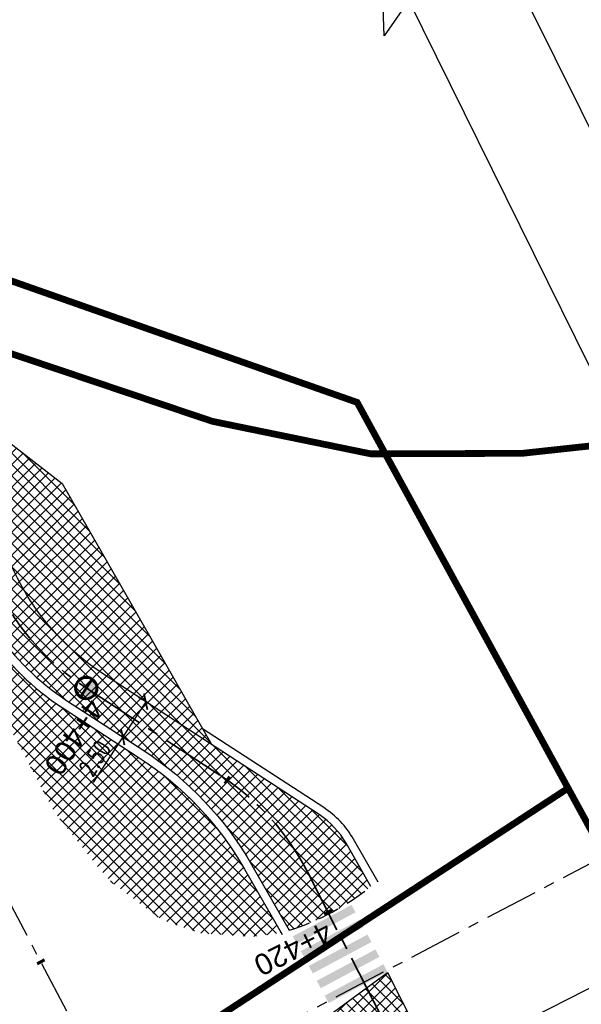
# Model space of a CAD drawing. Header units: metres. Extents: x 7529682 to 7533751, y 5721195 to 5727842.
# Tile 4 of 210: x 7531760 to 7531793, y 5723894 to 5723952. Entities that reach past the tile are written whole.
import ezdxf

# ---------------------------------------------------------------- set-up
doc = ezdxf.new("R2010")
doc.units = ezdxf.units.M
doc.header["$PDMODE"] = 1
doc.header["$PDSIZE"] = 0.3
for name, pattern in [('817-dzialki-09-05-04$0$HIDDEN', [0.375, 0.25, -0.125]), ('ACAD_ISO05W100', [33, 24, -3, 0, -3, 0, -3]), ('CENTER', [50.800000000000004, 31.75, -6.35, 6.35, -6.35]), ('CENTER2', [28.575000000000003, 19.05, -3.175, 3.175, -3.175]), ('DASHED', [19.049999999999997, 12.7, -6.35]), ('HIDDEN', [9.524999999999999, 6.35, -3.175])]:
    doc.linetypes.add(name, pattern=pattern)
for name, color, linetype in [('C-DROGI-SYTUACJA', 7, 'Continuous'), ('C-DROGI-SYTUACJA-ETYKIETY', 7, 'Continuous'), ('D-hatch-chodniki', 221, 'Continuous'), ('D-hatch-zieleńce', 102, 'Continuous'), ('D-pobocza', 60, 'Continuous'), ('D-rowy', 160, 'Continuous'), ('D-wymiary', 1, 'Continuous'), ('zzz.gaHSDomyslna', 7, 'Continuous')]:
    doc.layers.add(name, color=color, linetype=linetype)
doc.layers.add('D-hatch-ciag-pieszo-rowerowy', color=7, linetype='Continuous', lineweight=13, true_color=0xff9f80)
doc.layers.add('D-LR-etap-III', color=7, linetype='817-dzialki-09-05-04$0$HIDDEN', lineweight=50, true_color=0x00008f)
for name, color, linetype, lineweight in [('D-krawędzie', 3, 'Continuous', 30), ('D-krawężniki-obniżone', 40, 'DASHED', 30), ('D-obrzeża', 2, 'Continuous', 30), ('D-opisy', 2, 'Continuous', 30), ('D-oś', 10, 'CENTER', 30), ('D-pas-drogowy', 7, 'ACAD_ISO05W100', 50)]:
    doc.layers.add(name, color=color, linetype=linetype, lineweight=lineweight)
doc.layers.add('D-malowanie-istn', color=7, linetype='Continuous', true_color=0x1a6600)
doc.layers.add('poprzeczki', color=7, linetype='Continuous', true_color=0x0000c7)
doc.styles.add('DIMTEXT', font='simplex.shx', dxfattribs={"width": 0.7})
doc.styles.get("Standard").update_dxf_attribs({"font": 'arial.ttf'})
doc.dimstyles.new('500', dxfattribs={"dimtxt": 1, "dimasz": 0.6999999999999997, "dimexe": 0.2, "dimexo": 0.5, "dimgap": 0.2, "dimtad": 1, "dimrnd": 0.005, "dimzin": 0, "dimdsep": 46, "dimtxsty": 'DIMTEXT', "dimblk": 'ARCHTICK', "dimcen": 0, "dimclrd": 256, "dimclre": 256, "dimclrt": 2, "dimadec": 5, "dimazin": 0, "dimtfac": 1, "dimtofl": 0, "dimtmove": 0, "dimatfit": 3, "dimfxl": 1, "dimtolj": 1, "dimtzin": 0, "dimlwd": -1, "dimlwe": -1, "dimarcsym": 0})
pattern_1 = [(45, (0, 0), (-0.3367596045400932, 0.3367596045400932), []), (135, (0, 0), (-0.3367596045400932, -0.3367596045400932), [])]

# ---------------------------------------------------------------- blocks, each defined once
blk = doc.blocks.new('AeccTickLine')
at = {"color": 0, "linetype": 'ByBlock', "lineweight": -2}
blk.add_line((0, 1), (-3.673819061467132e-16, -1), dxfattribs=at)
blk = doc.blocks.new('_ArchTick')
at = {"color": 0, "linetype": 'ByBlock', "const_width": 0.15}
blk.add_lwpolyline([(-0.5, -0.5), (0.5, 0.5)], dxfattribs=at)
blk = doc.blocks.new('*D80')
at = {"layer": 'D-wymiary', "transparency": 16777216}
for p, q in [((7531767.097432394, 5723911.749357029), (7531767.348814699, 5723911.585628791)), ((7531767.516402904, 5723911.476476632), (7531766.152000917, 5723909.381624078)), ((7531766.152000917, 5723909.381624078), (7531764.387374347, 5723906.672281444)), ((7531765.733030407, 5723909.654504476), (7531765.984412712, 5723909.490776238))]:
    blk.add_line(p, q, dxfattribs=at)
at = {"layer": 'Defpoints', "color": 0, "transparency": 16777216}
for p in [(7531767.516402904, 5723911.476476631), (7531766.152000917, 5723909.381624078), (7531766.152000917, 5723909.381624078)]:
    blk.add_point(p, dxfattribs=at)
at = {"layer": 'D-wymiary', "transparency": 16777216, "xscale": 0.6999999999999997, "yscale": 0.6999999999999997, "zscale": 0.6999999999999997}
for p, rotation in [((7531767.516402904, 5723911.476476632), 56.92333097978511), ((7531766.152000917, 5723909.381624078), 236.9233309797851)]:
    blk.add_blockref('_ArchTick', p, dxfattribs=dict(at, rotation=rotation))
at = {"layer": 'D-wymiary', "color": 2, "transparency": 16777216, "insert": (7531764.49211264, 5723908.115705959), "char_height": 1, "attachment_point": 5, "rotation": 56.92333097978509, "style": 'DIMTEXT'}
blk.add_mtext('\\A1;2.50', dxfattribs=at)
blk = doc.blocks.new('kilometraz')
at = {"linetype": 'ByBlock', "lineweight": -2}
blk.add_hatch(color=0, dxfattribs=at).paths.add_polyline_path([(0, -0.28125, 0.4142135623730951), (0.28125, 0, 0.4142135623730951), (0, 0.28125)])
at = {"color": 0, "linetype": 'ByBlock', "lineweight": -2}
blk.add_line((0, 0.28125), (0, -0.28125), dxfattribs=at)
blk.add_circle((0, 0), 0.28125, dxfattribs=at)
blk = doc.blocks.new('gaHSPos')
at = {"color": 0, "linetype": 'Continuous', "lineweight": 0}
blk.add_point((0, 0), dxfattribs=at)

msp = doc.modelspace()

# ---------------------------------------------------------------- hatches: boundary and pattern name
at = {"layer": 'D-hatch-chodniki', "true_color": 0x6e6e6e}
h = msp.add_hatch(dxfattribs=at)
h.set_pattern_fill('ANSI37', color=8, scale=0.15, style=0)
h.set_pattern_definition(pattern_1)
h.paths.add_polyline_path([(7531781.889999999, 5723895.39), (7531778.67, 5723893.03), (7531781.71, 5723886.97), (7531785.36, 5723888.51)])
at = {"layer": 'D-hatch-ciag-pieszo-rowerowy'}
h = msp.add_hatch(dxfattribs=at)
h.set_pattern_fill('ANSI37', color=256, scale=0.15, style=0)
h.set_pattern_definition(pattern_1)
h.paths.add_polyline_path([(7531771.440016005, 5723908.920981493), (7531768.694719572, 5723910.709025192), (7531776.05, 5723897.899999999, 0.05845290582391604), (7531779.209856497, 5723899.329744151, 0.01148852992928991), (7531779.63, 5723899.619999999), (7531779.17, 5723900.36), (7531775.24, 5723902.28)])
h.paths.add_polyline_path([(7531777.818070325, 5723904.766880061), (7531771.440016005, 5723908.920981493), (7531775.24, 5723902.28), (7531779.17, 5723900.36), (7531779.642327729, 5723899.600168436, 0.0259999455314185), (7531780.89415394, 5723900.508946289), (7531779.425246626, 5723903.067009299, 0.1186133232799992)])
h.paths.add_polyline_path([(7531768.694719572, 5723910.709025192), (7531765.060392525, 5723913.076104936, -0.2009158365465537), (7531758.546985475, 5723922.65936657), (7531757.839022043, 5723926.144779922), (7531754.818989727, 5723928.453643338), (7531756.305395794, 5723921.135836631, 0.2009158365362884), (7531762.818802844, 5723911.552574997), (7531767.399102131, 5723908.569372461, -0.1186133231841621), (7531773.827807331, 5723901.769889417)])
at = {"layer": 'D-hatch-zieleńce'}
h = msp.add_hatch(dxfattribs=at)
h.set_pattern_fill('ANSI37', color=256, scale=0.15, style=0)
h.set_pattern_definition(pattern_1)
h.paths.add_polyline_path([(7531762.559999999, 5723924.44), (7531757.375388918, 5723928.42731742), (7531758.546985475, 5723922.659366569, 0.2009158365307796), (7531765.060392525, 5723913.076104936), (7531771.440016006, 5723908.920981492), (7531770.217381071, 5723911.057699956), (7531768.457671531, 5723914.133028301), (7531764.930667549, 5723920.29694062)])
h = msp.add_hatch(dxfattribs=at)
h.set_pattern_fill('ANSI37', color=256, scale=0.15, style=0)
h.set_pattern_definition(pattern_1)
h.paths.add_polyline_path([(7531767.126221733, 5723908.150401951), (7531762.545922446, 5723911.133604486, -0.1444716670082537), (7531756.849707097, 5723917.807293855), (7531756.345024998, 5723917.293551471), (7531757.203932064, 5723914.9877325), (7531758.38, 5723911.96), (7531762.07, 5723904.95), (7531764.701193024, 5723901.632652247), (7531765.534786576, 5723900.71437681), (7531765.925407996, 5723900.422346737), (7531768.469999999, 5723898.52), (7531768.874576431, 5723898.382271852), (7531770.82, 5723897.72), (7531771.668951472, 5723897.66540505), (7531772.744661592, 5723897.59622755), (7531773.929999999, 5723897.52), (7531775.55928502, 5723897.750484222), (7531773.394209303, 5723901.520905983, 0.118613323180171)])
at = {"layer": 'D-malowanie-istn'}
for points in [[(7531779.744749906, 5723899.405199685), (7531779.981638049, 5723898.964877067), (7531776.494024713, 5723897.101518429), (7531776.257136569, 5723897.541841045)], [(7531780.218526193, 5723898.52455445), (7531780.455414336, 5723898.084231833), (7531776.967800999, 5723896.220873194), (7531776.730912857, 5723896.661195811)], [(7531780.69230248, 5723897.643909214), (7531780.929190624, 5723897.203586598), (7531777.441577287, 5723895.340227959), (7531777.204689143, 5723895.780550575)], [(7531781.166078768, 5723896.763263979), (7531781.402966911, 5723896.322941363), (7531777.915353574, 5723894.459582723), (7531777.678465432, 5723894.89990534)], [(7531781.639855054, 5723895.882618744), (7531781.876743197, 5723895.442296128), (7531778.389129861, 5723893.578937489), (7531778.152241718, 5723894.019260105)]]:
    msp.add_hatch(color=256, dxfattribs=at).paths.add_polyline_path(points)

# ---------------------------------------------------------------- linework, layer by layer
at = {"layer": 'C-DROGI-SYTUACJA', "color": 10, "linetype": 'CENTER2', "lineweight": 35, "ltscale": 0.2}
msp.add_lwpolyline([(7531614.256663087, 5724194.442743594, -0.04259237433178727), (7531617.002724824, 5724190.14299819), (7531641.086772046, 5724144.244027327, -0.04226225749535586), (7531643.052354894, 5724139.578765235), (7531645.974061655, 5724130.590306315, 0.04489876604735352), (7531648.087837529, 5724125.646197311), (7531669.362691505, 5724086.1178688), (7531687.570882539, 5724053.485485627), (7531733.076127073, 5723967.06731419, 0.08906008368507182), (7531737.423082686, 5723961.49317242), (7531739.516334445, 5723959.616805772, -0.04859652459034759), (7531742.139793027, 5723956.760110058), (7531750.647625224, 5723945.469249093, -0.1118001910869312), (7531754.274373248, 5723937.414485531), (7531757.426190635, 5723921.897601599, 0.2009158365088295), (7531763.939597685, 5723912.314339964), (7531771.973882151, 5723907.081516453, -0.1312281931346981), (7531777.150318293, 5723901.326672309), (7531783.375044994, 5723889.119926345)], format="xyb", dxfattribs=at)
at = {"layer": 'D-krawędzie', "ltscale": 0.3, "flags": 128}
msp.add_lwpolyline([(7531757.375388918, 5723928.42731742), (7531762.559999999, 5723924.44), (7531764.930667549, 5723920.29694062), (7531768.457671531, 5723914.133028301), (7531770.217381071, 5723911.057699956), (7531771.440016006, 5723908.920981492)], dxfattribs=at)
at = {"layer": 'D-krawędzie', "color": 7, "ltscale": 0.3, "flags": 128}
msp.add_lwpolyline([(7531785.36, 5723888.51), (7531781.71, 5723886.97), (7531778.67, 5723893.03), (7531781.889999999, 5723895.39)], close=True, dxfattribs=at)
at = {"layer": 'D-krawężniki-obniżone', "ltscale": 0.1}
msp.add_arc((7531771.535880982, 5723912.083236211), 14.88426887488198, 287.6547870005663, 308.9569148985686, dxfattribs=at)
at = {"layer": 'D-LR-etap-III', "ltscale": 10, "flags": 128}
msp.add_lwpolyline([(7531750.474471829, 5723895.103125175, 0.4, 0.4, 0), (7531750.505, 5723895.13, 0.4, 0.4, 0), (7531682.71, 5724022.92, 0.4, 0.4, 0), (7531619.177023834, 5724147.203692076, 0.4, 0.4, 0), (7531592.308960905, 5724198.48863389, 0.4, 0.4, 0), (7531553.263875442, 5724272.918564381, 0.4, 0.4, 0), (7531504.019999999, 5724366.79, 0.4, 0.4, 0), (7531482.09, 5724407.62, 0.4, 0.4, 0), (7531412.350402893, 5724541.182759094, 0.4, 0.4, 0), (7531388.463669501, 5724586.929768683, 0.4, 0.4, 0), (7531345.12, 5724669.94, 0.4, 0.4, 0), (7531127.66, 5725081.67, 0.4, 0.4, 0), (7531059.253139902, 5725211.040795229, 0.4, 0.4, 0), (7531008.007244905, 5725307.953830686, 0.4, 0.4, 0), (7530964.181635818, 5725390.835555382, 0.4, 0.4, 0), (7530914.557354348, 5725484.683561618, 0.4, 0.4, 0), (7530865.243241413, 5725577.493975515, 0.4, 0.4, 0), (7530840.085257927, 5725624.058651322, 0.4, 0.4, 0), (7530802.559525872, 5725694.924584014, 0.4, 0.4, 0), (7530755.54, 5725787.51, 0.4, 0.4, 0), (7530708.717810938, 5725876.303221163, 0.4, 0.4, 0), (7530695.12, 5725902.09, 0.4, 0.4, 0), (7530642.91397006, 5726001.07839487, 0.4, 0.4, 0), (7530634.934723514, 5726016.146615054, 0.4, 0.4, 0), (7530610.820000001, 5726061.929999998, 0.4, 0.4, 0), (7530610.820000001, 5726061.929999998, 0.4, 0.4, 0), (7530607.21, 5726063.51, 0.4, 0.4, 0), (7530597.42, 5726080.68, 0.4, 0.4, 0), (7530591.16, 5726088.44, 0.4, 0.4, 0), (7530581.28, 5726107.21, 0.4, 0.4, 0), (7530571.29, 5726130.56, 0.4, 0.4, 0), (7530549.554994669, 5726171.527317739, 0.4, 0.4, 0), (7530531.014309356, 5726206.473807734, 0.4, 0.4, 0), (7530516.461208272, 5726236.016618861, 0.4, 0.4, 0), (7530500.798929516, 5726266.141265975, 0.4, 0.4, 0), (7530491.349999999, 5726283.94, 0.4, 0.4, 0), (7530482.4, 5726303.41, 0.4, 0.4, 0), (7530482.4, 5726303.41, 0.4, 0.4, 0), (7530450.41, 5726357.28, 0.4, 0.4, 0), (7530397.759396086, 5726458.499907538, 0.4, 0.4, 0), (7530334.707815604, 5726583.664702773, 0.4, 0.4, 0), (7530303.939274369, 5726645.167943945, 0.4, 0.4, 0), (7530300.509779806, 5726651.777515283, 0.4, 0.4, 0), (7530289.213532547, 5726671.966724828, 0.4, 0.4, 0), (7530281.54, 5726685.57, 0.4, 0.4, 0), (7530261.37085633, 5726724.163374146, 0.4, 0.4, 0), (7530254.03, 5726738.21, 0.4, 0.4, 0), (7530197.219999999, 5726845.06, 0.4, 0.4, 0), (7530194.71, 5726849.15, 0.4, 0.4, 0), (7530195.92, 5726850.75, 0.4, 0.4, 0), (7530170.546669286, 5726892.961489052, 0.4, 0.4, 0), (7530143.174718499, 5726945.065838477, 0.4, 0.4, 0), (7530105.059999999, 5727018.32, 0.4, 0.4, 0), (7530100.059999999, 5727027.16, 0.4, 0.4, 0), (7530062.318670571, 5727099.625398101, 0.4, 0.4, 0), (7530015.378537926, 5727189.420463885, 0.4, 0.4, 0), (7529983.207960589, 5727250.206596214, 0.4, 0.4, 0), (7529953.284293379, 5727306.74720398, 0.4, 0.4, 0), (7529900.67053443, 5727406.15903814, 0.4, 0.4, 0), (7529890.630239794, 5727425.131178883, 0.4, 0.4, 0), (7529875.155383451, 5727454.426350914, 0.4, 0.4, 0), (7529857.560096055, 5727487.787346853, 0.4, 0.4, 0), (7529835.194401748, 5727530.19312405, 0.4, 0.4, 0), (7529811.740544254, 5727574.662079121, 0.4, 0.4, 0), (7529792.101859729, 5727611.922638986, 0.4, 0.4, 0), (7529768.066117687, 5727657.469613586, 0.4, 0.4, 0), (7529755.210566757, 5727682.131373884, 0.4, 0.4, 0), (7529753.309999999, 5727681.13, 0.4, 0.4, 0), (7529739.21, 5727707.77, 0.4, 0.4, 0), (7529735.394745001, 5727711.251990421, 0.4, 0.4, 0), (7529725.42, 5727730.2, 0.4, 0.4, 0), (7529723.55, 5727729.88, 0.4, 0.4, 0), (7529695.566668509, 5727782.932080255, 0.4, 0.4, 0), (7529717.67971874, 5727794.024357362, 0.4, 0.4, 0), (7529736.274870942, 5727758.647400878, 0.4, 0.4, 0), (7529736.274870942, 5727758.647400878, 0.4, 0.4, 0), (7529744.511003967, 5727750.406106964, 0.4, 0.4, 0), (7529744.511003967, 5727750.406106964, 0.4, 0.4, 0), (7529750.282568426, 5727738.549848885, 0.4, 0.4, 0), (7529777.108510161, 5727687.569424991, 0.4, 0.4, 0), (7529796.51537536, 5727651.329932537, 0.4, 0.4, 0), (7529814.937945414, 5727616.793170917, 0.4, 0.4, 0), (7529839.006722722, 5727572.303976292, 0.4, 0.4, 0), (7529860.617626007, 5727532.509108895, 0.4, 0.4, 0), (7529882.348967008, 5727491.504261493, 0.4, 0.4, 0), (7529904.865139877, 5727449.096370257, 0.4, 0.4, 0), (7529920.747384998, 5727418.884773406, 0.4, 0.4, 0), (7529946.676504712, 5727368.547487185, 0.4, 0.4, 0), (7529972.024701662, 5727320.573310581, 0.4, 0.4, 0), (7529987.740014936, 5727290.153392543, 0.4, 0.4, 0), (7529996.497385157, 5727273.661630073, 0.4, 0.4, 0), (7530017.541471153, 5727234.202689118, 0.4, 0.4, 0), (7530033.053657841, 5727204.864166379, 0.4, 0.4, 0), (7530051.622983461, 5727170.222745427, 0.4, 0.4, 0), (7530069.276612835, 5727137.015751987, 0.4, 0.4, 0), (7530089.385386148, 5727097.533639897, 0.4, 0.4, 0), (7530109.712512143, 5727060.746615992, 0.4, 0.4, 0), (7530136.769722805, 5727011.640131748, 0.4, 0.4, 0), (7530162.446686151, 5726962.743777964, 0.4, 0.4, 0), (7530187.674104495, 5726916.992101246, 0.4, 0.4, 0), (7530207.820739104, 5726879.335323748, 0.4, 0.4, 0), (7530230.625609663, 5726834.518686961, 0.4, 0.4, 0), (7530262.288093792, 5726776.61832811, 0.4, 0.4, 0), (7530277.509672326, 5726760.213143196, 0.4, 0.4, 0), (7530286.036865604, 5726744.106684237, 0.4, 0.4, 0), (7530288.097472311, 5726735.884066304, 0.4, 0.4, 0), (7530290.393870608, 5726725.046963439, 0.4, 0.4, 0), (7530296.17664807, 5726713.582980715, 0.4, 0.4, 0), (7530302.726195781, 5726701.18226779, 0.4, 0.4, 0), (7530325.685047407, 5726657.466383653, 0.4, 0.4, 0), (7530343.243978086, 5726623.648592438, 0.4, 0.4, 0), (7530360.229820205, 5726591.746871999, 0.4, 0.4, 0), (7530383.20855044, 5726548.059469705, 0.4, 0.4, 0), (7530406.017875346, 5726503.605514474, 0.4, 0.4, 0), (7530427.464919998, 5726462.620289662, 0.4, 0.4, 0), (7530447.9278544, 5726424.388014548, 0.4, 0.4, 0), (7530471.126878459, 5726379.920667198, 0.4, 0.4, 0), (7530490.501003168, 5726343.033350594, 0.4, 0.4, 0), (7530509.499458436, 5726306.733076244, 0.4, 0.4, 0), (7530529.890269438, 5726267.244072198, 0.4, 0.4, 0), (7530543.852446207, 5726238.990319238, 0.4, 0.4, 0), (7530554.808897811, 5726218.943990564, 0.4, 0.4, 0), (7530559.027108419, 5726212.223286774, 0.4, 0.4, 0), (7530563.060988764, 5726206.409670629, 0.4, 0.4, 0), (7530566.93354971, 5726200.463543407, 0.4, 0.4, 0), (7530569.771022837, 5726194.901501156, 0.4, 0.4, 0), (7530571.47319415, 5726191.282350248, 0.4, 0.4, 0), (7530572.839142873, 5726188.024533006, 0.4, 0.4, 0), (7530575.295071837, 5726182.034664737, 0.4, 0.4, 0), (7530579.736851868, 5726173.306070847, 0.4, 0.4, 0), (7530583.3, 5726167.41, 0.4, 0.4, 0), (7530593.4, 5726163.33, 0.4, 0.4, 0), (7530598.618375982, 5726155.264489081, 0.4, 0.4, 0), (7530608.258304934, 5726140.497132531, 0.4, 0.4, 0), (7530603.269999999, 5726136.83, 0.4, 0.4, 0), (7530606.53, 5726131.84, 0.4, 0.4, 0), (7530604.239057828, 5726124.21679044, 0.4, 0.4, 0), (7530605.847136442, 5726121.630127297, 0.4, 0.4, 0), (7530608.971611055, 5726116.164124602, 0.4, 0.4, 0), (7530618.114293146, 5726097.791111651, 0.4, 0.4, 0), (7530651.213125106, 5726034.959524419, 0.4, 0.4, 0), (7530670.243741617, 5725998.61095082, 0.4, 0.4, 0), (7530698.075474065, 5725945.952624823, 0.4, 0.4, 0), (7530716.505955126, 5725911.3051464, 0.4, 0.4, 0), (7530735.223454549, 5725875.667401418, 0.4, 0.4, 0), (7530752.504235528, 5725842.154920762, 0.4, 0.4, 0), (7530778.310652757, 5725793.501254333, 0.4, 0.4, 0), (7530797.499961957, 5725756.381811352, 0.4, 0.4, 0), (7530812.518974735, 5725728.28874362, 0.4, 0.4, 0), (7530820.039295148, 5725713.160404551, 0.4, 0.4, 0), (7530822.422446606, 5725710.193574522, 0.4, 0.4, 0), (7530833.154893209, 5725688.800634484, 0.4, 0.4, 0), (7530849.629354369, 5725656.158601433, 0.4, 0.4, 0), (7530867.98290276, 5725621.963939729, 0.4, 0.4, 0), (7530872.629809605, 5725612.88760475, 0.4, 0.4, 0), (7530880.354488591, 5725597.594500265, 0.4, 0.4, 0), (7530883.839446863, 5725593.389159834, 0.4, 0.4, 0), (7530891.782113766, 5725587.763349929, 0.4, 0.4, 0), (7530895.038670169, 5725584.280746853, 0.4, 0.4, 0), (7530897.033644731, 5725580.941110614, 0.4, 0.4, 0), (7530900.951646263, 5725579.945856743, 0.4, 0.4, 0), (7530904.80970798, 5725571.977328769, 0.4, 0.4, 0), (7530903.682362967, 5725568.566434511, 0.4, 0.4, 0), (7530908.900614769, 5725558.844845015, 0.4, 0.4, 0), (7530910.252030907, 5725545.671606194, 0.4, 0.4, 0), (7530912.872986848, 5725538.645543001, 0.4, 0.4, 0), (7530945.278171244, 5725478.464284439, 0.4, 0.4, 0), (7530959.692318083, 5725450.24628822, 0.4, 0.4, 0), (7531002.82670893, 5725368.192370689, 0.4, 0.4, 0), (7531044.703532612, 5725290.314293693, 0.4, 0.4, 0), (7531064.098839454, 5725253.212562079, 0.4, 0.4, 0), (7531083.010253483, 5725216.677517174, 0.4, 0.4, 0), (7531113.013137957, 5725158.465613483, 0.4, 0.4, 0), (7531137.364304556, 5725113.07076138, 0.4, 0.4, 0), (7531150.830830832, 5725086.711759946, 0.4, 0.4, 0), (7531159.745663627, 5725076.640848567, 0.4, 0.4, 0), (7531166.309999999, 5725074.58, 0.4, 0.4, 0), (7531172.29, 5725062.58, 0.4, 0.4, 0), (7531170.589828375, 5725055.605912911, 0.4, 0.4, 0), (7531173.732823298, 5725044.080706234, 0.4, 0.4, 0), (7531215.342008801, 5724964.859648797, 0.4, 0.4, 0), (7531238.054496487, 5724921.684649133, 0.4, 0.4, 0), (7531262.389821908, 5724875.282876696, 0.4, 0.4, 0), (7531295.587160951, 5724811.265731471, 0.4, 0.4, 0), (7531348.487908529, 5724712.362812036, 0.4, 0.4, 0), (7531363.740817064, 5724682.68394264, 0.4, 0.4, 0), (7531366.986905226, 5724675.865317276, 0.4, 0.4, 0), (7531382.541261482, 5724646.110625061, 0.4, 0.4, 0), (7531401.299165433, 5724610.874551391, 0.4, 0.4, 0), (7531428.964837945, 5724558.862274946, 0.4, 0.4, 0), (7531449.111202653, 5724520.397801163, 0.4, 0.4, 0), (7531477.292992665, 5724465.831467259, 0.4, 0.4, 0), (7531500.996290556, 5724421.112506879, 0.4, 0.4, 0), (7531512.121834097, 5724400.549045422, 0.4, 0.4, 0), (7531513.78163794, 5724396.757451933, 0.4, 0.4, 0), (7531526.32, 5724379.39, 0.4, 0.4, 0), (7531566.783642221, 5724302.73628205, 0.4, 0.4, 0), (7531612.277141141, 5724225.610079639, 0.4, 0.4, 0), (7531620.492868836, 5724210.547642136, 0.4, 0.4, 0), (7531631.578040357, 5724196.257865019, 0.4, 0.4, 0), (7531653.484221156, 5724152.433527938, 0.4, 0.4, 0), (7531661.150970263, 5724128.493551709, 0.4, 0.4, 0), (7531673.881448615, 5724101.186377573, 0.4, 0.4, 0), (7531684.690667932, 5724081.184137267, 0.4, 0.4, 0), (7531699.212076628, 5724051.170357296, 0.4, 0.4, 0), (7531704.034088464, 5724040.583605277, 0.4, 0.4, 0), (7531704.034088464, 5724040.583605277, 0.4, 0.4, 0), (7531703.912935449, 5724037.170021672, 0.4, 0.4, 0), (7531736.419851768, 5723969.232086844, 0.4, 0.4, 0), (7531738.285051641, 5723967.699360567, 0.4, 0.4, 0), (7531742.180915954, 5723962.346428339, 0.4, 0.4, 0), (7531744.286141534, 5723958.615526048, 0.4, 0.4, 0), (7531755.393260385, 5723944.192617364, 0.4, 0.4, 0), (7531758.69, 5723936.76, 0.4, 0.4, 0), (7531780.08, 5723929.25, 0.4, 0.4, 0), (7531792.611989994, 5723906.337708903, 0.4, 0.4, 0), (7531792.611989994, 5723906.337708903, 0.4, 0.4, 0), (7531756.962094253, 5723883.055323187, 0.4, 0.4, 0), (7531750.46, 5723895.130000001, 0.4, 0.4, 0), (7531750.46, 5723895.130000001, 0, 0, 0)], format="xyseb", dxfattribs=at)
at = {"layer": 'D-obrzeża'}
for points in [[(7531780.89415394, 5723900.508946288), (7531779.425246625, 5723903.067009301, 0.1186133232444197), (7531777.818070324, 5723904.766880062), (7531765.060392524, 5723913.076104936, -0.2009158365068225), (7531758.546985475, 5723922.659366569), (7531755.443017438, 5723937.940680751, 0.1118001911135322), (7531751.816269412, 5723945.995444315), (7531743.064820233, 5723957.609612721, 0.0485965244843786), (7531740.441361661, 5723960.466308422), (7531738.436547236, 5723962.263400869, -0.08926204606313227), (7531734.082128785, 5723967.851728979), (7531731.88503071, 5723972.032321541), (7531724.978602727, 5723985.1787061), (7531714.804138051, 5724004.545797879), (7531709.33827834, 5724014.950060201), (7531701.035182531, 5724030.73296927), (7531692.33344085, 5724047.229767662), (7531688.667872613, 5724054.084851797), (7531683.179854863, 5724063.917550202), (7531670.458906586, 5724086.71862006), (7531649.906948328, 5724124.903820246, -0.04489876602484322), (7531647.969320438, 5724129.435920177), (7531644.774618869, 5724139.264231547)], [(7531732.083020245, 5723966.286334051, 0.08926204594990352), (7531736.437438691, 5723960.698005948), (7531738.591307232, 5723958.767303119, -0.04859652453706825), (7531741.214765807, 5723955.910607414), (7531749.478981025, 5723944.943053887, -0.1118001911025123), (7531753.105729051, 5723936.888290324), (7531756.305395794, 5723921.13583663, 0.2009158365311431), (7531762.818802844, 5723911.552574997), (7531767.399102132, 5723908.56937246, -0.1186133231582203), (7531773.827807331, 5723901.769889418), (7531776.050000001, 5723897.9)]]:
    msp.add_lwpolyline(points, format="xyb", dxfattribs=at)
at = {"layer": 'D-opisy'}
msp.add_line((7531783.375044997, 5723889.119926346), (7531815.894915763, 5723905.703158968), dxfattribs=at)
at = {"layer": 'D-opisy', "color": 3}
msp.add_lwpolyline([(7531781.231645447, 5723964.05090959), (7531791.459674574, 5723955.966376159), (7531788.732960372, 5723955.944633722), (7531799.538401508, 5723934.178616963), (7531795.920699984, 5723934.309788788), (7531793.88209316, 5723931.397197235), (7531783.159556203, 5723953.124460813), (7531781.681363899, 5723951.021327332), (7531781.231645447, 5723964.05090959)], dxfattribs=at)
at = {"layer": 'D-oś', "ltscale": 0.1}
msp.add_lwpolyline([(7531812.380848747, 5723798.616780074), (7531655.397024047, 5724097.899918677), (7531637.916099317, 5724130.379189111), (7531626.885633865, 5724151.399455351), (7531613.784040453, 5724176.372042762), (7531606.905700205, 5724189.474794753), (7531588.276149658, 5724224.921883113), (7531566.751706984, 5724265.952329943), (7531554.126292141, 5724290.034803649), (7531528.890461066, 5724338.207443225), (7531488.682972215, 5724414.901138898), (7531465.30154836, 5724459.447768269)], dxfattribs=at)
msp.add_lwpolyline([(7531826.253125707, 5723926.771158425), (7531805.787678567, 5723909.626071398, -0.05361705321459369), (7531795.127222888, 5723902.48502622), (7531765.931344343, 5723887.170830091)], format="xyb", dxfattribs=at)
at = {"layer": 'D-pas-drogowy', "ltscale": 0.2, "flags": 128}
msp.add_lwpolyline([(7531633.018560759, 5724182.834272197, 0.4, 0.4, 0), (7531617.558899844, 5724211.608162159, 0.4, 0.4, 0), (7531566.783642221, 5724302.73628205, 0.4, 0.4, 0), (7531538.419082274, 5724356.469679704, 0.4, 0.4, 0), (7531526.32, 5724379.39, 0.4, 0.4, 0), (7531516.102085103, 5724393.607319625, 0.4, 0.4, 0.001485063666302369), (7531513.78037409, 5724396.837773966, 0.4, 0.4, 0), (7531501.87, 5724413.41, 0.4, 0.4, 0), (7531474.926107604, 5724464.507896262, 0.4, 0.4, 0), (7531446.200436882, 5724518.992313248, 0.4, 0.4, 0), (7531424.962185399, 5724559.262257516, 0.4, 0.4, 0), (7531398.444460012, 5724609.565801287, 0.4, 0.4, 0), (7531379.647455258, 5724645.216004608, 0.4, 0.4, 0), (7531365.23, 5724672.56, 0.4, 0.4, 0), (7531341.305752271, 5724717.915356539, 0.4, 0.4, 0), (7531312.899996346, 5724771.788898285, 0.4, 0.4, 0), (7531292.590923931, 5724810.306502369, 0.4, 0.4, 0), (7531259.391619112, 5724873.271351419, 0.4, 0.4, 0), (7531233.740401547, 5724921.922582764, 0.4, 0.4, 0), (7531203.072738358, 5724980.092044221, 0.4, 0.4, 0), (7531173.471398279, 5725036.225177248, 0.4, 0.4, 0), (7531168.269999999, 5725046.09, 0.4, 0.4, 0), (7531172.29, 5725062.58, 0.4, 0.4, 0), (7531166.309999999, 5725074.58, 0.4, 0.4, 0), (7531150.32, 5725079.6, 0.4, 0.4, 0), (7531141.5, 5725096.43, 0.4, 0.4, 0), (7531109.311735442, 5725157.814415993, 0.4, 0.4, 0), (7531086.641300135, 5725201.047918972, 0.4, 0.4, 0), (7531059.198258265, 5725253.383662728, 0.4, 0.4, 0), (7531028.206828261, 5725312.48946212, 0.4, 0.4, 0), (7530999.104694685, 5725367.990143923, 0.4, 0.4, 0), (7530956.247527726, 5725449.724815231, 0.4, 0.4, 0), (7530924.397774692, 5725510.463768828, 0.4, 0.4, 0), (7530897.509999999, 5725561.74, 0.4, 0.4, 0), (7530894.46, 5725566.14, 0.4, 0.4, 0), (7530892.16, 5725570.49, 0.4, 0.4, 0), (7530869.362688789, 5725613.307018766, 0.4, 0.4, 0), (7530861.693971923, 5725627.704613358, 0.4, 0.4, 0), (7530852.74, 5725644.52, 0.4, 0.4, 0), (7530831.509999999, 5725684.2, 0.4, 0.4, 0), (7530811.13, 5725722.52, 0.4, 0.4, 0), (7530792.3476413, 5725757.940652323, 0.4, 0.4, 0), (7530768.03, 5725803.8, 0.4, 0.4, 0), (7530748.768542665, 5725840.178507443, 0.4, 0.4, 0), (7530727.7, 5725879.97, 0.4, 0.4, 0), (7530712.0981582, 5725909.54523909, 0.4, 0.4, 0), (7530693.644105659, 5725944.645156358, 0.4, 0.4, 0), (7530665.702224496, 5725997.538976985, 0.4, 0.4, 0), (7530641.759999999, 5726042.88, 0.4, 0.4, 0), (7530616.5, 5726091.48, 0.4, 0.4, 0), (7530604.628439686, 5726114.319880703, 0.4, 0.4, -0.007762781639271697), (7530602.5, 5726118.43, 0.4, 0.4, 0), (7530603.992037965, 5726123.394821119, 0.4, 0.4, 0), (7530606.53, 5726131.84, 0.4, 0.4, 0), (7530603.269999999, 5726136.83, 0.4, 0.4, 0), (7530593.775620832, 5726151.368713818, 0.4, 0.4, 0), (7530590.202637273, 5726156.84001263, 0.4, 0.4, 0), (7530583.3, 5726167.41, 0.4, 0.4, 0), (7530580.578343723, 5726170.427567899, 0.4, 0.4, 0), (7530575.849999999, 5726175.67, 0.4, 0.4, 0), (7530569.009999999, 5726186.66, 0.4, 0.4, 0), (7530562.555322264, 5726199.189409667, 0.4, 0.4, 0), (7530555.67, 5726211.39, 0.4, 0.4, 0), (7530548.29, 5726224.23, 0.4, 0.4, 0), (7530540.58, 5726237.71, 0.4, 0.4, 0), (7530532.679999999, 5726252.65, 0.4, 0.4, 0), (7530524.059999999, 5726269.35, 0.4, 0.4, 0), (7530502.82, 5726309.91, 0.4, 0.4, 0), (7530488.83, 5726336.63, 0.4, 0.4, 0), (7530466.03, 5726380.16, 0.4, 0.4, 0), (7530438.469999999, 5726432.77, 0.4, 0.4, 0), (7530424.53, 5726459.09, 0.4, 0.4, 0), (7530401.63, 5726502.97, 0.4, 0.4, 0), (7530383.38, 5726538.06, 0.4, 0.4, 0), (7530353.969999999, 5726593.52, 0.4, 0.4, 0), (7530338.469999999, 5726622.74, 0.4, 0.4, 0), (7530322.009999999, 5726653.88, 0.4, 0.4, 0), (7530297.54, 5726700.33, 0.4, 0.4, 0), (7530287.38, 5726719.6, 0.4, 0.4, 0), (7530285.94993921, 5726722.315508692, 0.4, 0.4, 0), (7530280.259999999, 5726733.12, 0.4, 0.4, 0), (7530266.73, 5726758.74, 0.4, 0.4, 0), (7530260.42, 5726770.47, 0.4, 0.4, 0), (7530253.25, 5726783.82, 0.4, 0.4, 0), (7530244.95, 5726799.33, 0.4, 0.4, 0), (7530239.389999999, 5726808.49, 0.4, 0.4, 0), (7530238.29, 5726807.9, 0.4, 0.4, 0), (7530218.11, 5726850.67, 0.4, 0.4, 0), (7530175.906646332, 5726928.168028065, 0.4, 0.4, 0), (7530096.679999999, 5727076.15, 0.4, 0.4, 0), (7530094.679999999, 5727079.89, 0.4, 0.4, 0), (7530064.59693469, 5727135.522637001, 0.4, 0.4, 0), (7530046.730970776, 5727168.8921561, 0.4, 0.4, 0), (7530025.803045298, 5727208.461374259, 0.4, 0.4, 0), (7530012.846501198, 5727232.979315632, 0.4, 0.4, 0), (7529994.15, 5727268.45, 0.4, 0.4, 0), (7529981.670868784, 5727291.93018666, 0.4, 0.4, 0), (7529949.889999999, 5727351.73, 0.4, 0.4, 0), (7529924.75, 5727399.03, 0.4, 0.4, 0), (7529915.515824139, 5727417.099754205, 0.4, 0.4, 0), (7529885.83, 5727475.19, 0.4, 0.4, 0), (7529862.559999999, 5727519.97, 0.4, 0.4, 0), (7529852.984923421, 5727538.191086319, 0.4, 0.4, 0), (7529836.513084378, 5727569.51130111, 0.4, 0.4, 0), (7529815.36890814, 5727609.140983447, 0.4, 0.4, 0), (7529792.795203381, 5727651.247499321, 0.4, 0.4, 0), (7529774.199114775, 5727685.858348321, 0.4, 0.4, 0), (7529746.966026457, 5727736.059440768, 0.4, 0.4, 0), (7529733.92, 5727757.62, 0.4, 0.4, 0), (7529708.607472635, 5727806.388536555, 0.4, 0.4, 0), (7529688.491967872, 5727796.344621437, 0.4, 0.4, 0), (7529723.55, 5727729.88, 0.4, 0.4, 0), (7529725.42, 5727730.2, 0.4, 0.4, 0), (7529735.38, 5727711.28, 0.4, 0.4, 0), (7529739.21, 5727707.77, 0.4, 0.4, 0), (7529753.309999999, 5727681.13, 0.4, 0.4, 0), (7529755.178396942, 5727682.114424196, 0.4, 0.4, 0), (7529792.101859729, 5727611.922638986, 0.4, 0.4, 0), (7529811.740544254, 5727574.662079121, 0.4, 0.4, 0), (7529835.194401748, 5727530.19312405, 0.4, 0.4, 0), (7529857.560096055, 5727487.787346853, 0.4, 0.4, 0), (7529875.155383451, 5727454.426350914, 0.4, 0.4, 0), (7529890.630239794, 5727425.131178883, 0.4, 0.4, 0), (7529900.67053443, 5727406.15903814, 0.4, 0.4, 0), (7529953.284293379, 5727306.74720398, 0.4, 0.4, 0), (7529983.207960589, 5727250.206596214, 0.4, 0.4, 0), (7530015.378537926, 5727189.420463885, 0.4, 0.4, 0), (7530062.318670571, 5727099.625398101, 0.4, 0.4, 0), (7530100.059999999, 5727027.16, 0.4, 0.4, 0), (7530105.059999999, 5727018.32, 0.4, 0.4, 0), (7530143.174718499, 5726945.065838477, 0.4, 0.4, 0), (7530170.546669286, 5726892.961489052, 0.4, 0.4, 0), (7530195.92, 5726850.75, 0.4, 0.4, 0), (7530194.71, 5726849.15, 0.4, 0.4, 0), (7530197.219999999, 5726845.06, 0.4, 0.4, 0), (7530254.03, 5726738.21, 0.4, 0.4, 0), (7530261.37085633, 5726724.163374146, 0.4, 0.4, 0), (7530281.54, 5726685.57, 0.4, 0.4, 0), (7530289.213532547, 5726671.966724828, 0.4, 0.4, 0), (7530300.509779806, 5726651.777515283, 0.4, 0.4, 0), (7530303.939274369, 5726645.167943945, 0.4, 0.4, 0), (7530334.707815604, 5726583.664702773, 0.4, 0.4, 0), (7530397.759396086, 5726458.499907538, 0.4, 0.4, 0), (7530450.41, 5726357.28, 0.4, 0.4, 0), (7530482.4, 5726303.41, 0.4, 0.4, 0), (7530483.687990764, 5726301.003383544, 0.4, 0.4, 0), (7530491.349999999, 5726283.94, 0.4, 0.4, 0), (7530512.67, 5726243.78, 0.4, 0.4, 0), (7530529.429999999, 5726209.46, 0.4, 0.4, 0), (7530571.29, 5726130.56, 0.4, 0.4, 0), (7530581.28, 5726107.21, 0.4, 0.4, 0), (7530591.16, 5726088.44, 0.4, 0.4, 0), (7530597.42, 5726080.68, 0.4, 0.4, 0), (7530607.21, 5726063.51, 0.4, 0.4, 0), (7530610.820000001, 5726061.929999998, 0.4, 0.4, 0), (7530634.934723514, 5726016.146615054, 0.4, 0.4, 0), (7530642.91397006, 5726001.07839487, 0.4, 0.4, 0), (7530695.12, 5725902.09, 0.4, 0.4, 0), (7530708.717810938, 5725876.303221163, 0.4, 0.4, 0), (7530755.54, 5725787.51, 0.4, 0.4, 0), (7530802.559525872, 5725694.924584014, 0.4, 0.4, 0), (7530840.085257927, 5725624.058651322, 0.4, 0.4, 0), (7530865.243241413, 5725577.493975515, 0.4, 0.4, 0), (7530914.557354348, 5725484.683561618, 0.4, 0.4, 0), (7530964.181635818, 5725390.835555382, 0.4, 0.4, 0), (7531008.007244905, 5725307.953830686, 0.4, 0.4, 0), (7531059.253139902, 5725211.040795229, 0.4, 0.4, 0), (7531127.66, 5725081.67, 0.4, 0.4, 0), (7531345.12, 5724669.94, 0.4, 0.4, 0), (7531388.463669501, 5724586.929768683, 0.4, 0.4, 0), (7531412.350402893, 5724541.182759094, 0.4, 0.4, 0), (7531482.09, 5724407.62, 0.4, 0.4, 0), (7531504.019999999, 5724366.79, 0.4, 0.4, 0), (7531519.374444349, 5724337.520497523, 0.4, 0.4, 0), (7531563.748815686, 5724252.931583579, 0.4, 0.4, 0), (7531602.175111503, 5724179.681224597, 0.4, 0.4, 0), (7531619.177023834, 5724147.203692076, 0.4, 0.4, 0), (7531625.038493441, 5724135.63500206, 0.4, 0.4, 0), (7531656.796442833, 5724073.31633882, 0.4, 0.4, 0), (7531675.12, 5724037.36, 0.4, 0.4, 0), (7531682.71, 5724022.92, 0.4, 0.4, 0), (7531705.565196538, 5723979.810545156, 0.4, 0.4, 0), (7531736.605941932, 5723921.261514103, 0.4, 0.4, 0), (7531750.46, 5723895.130000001, 0.4, 0.4, 0), (7531740.769999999, 5723886.56, 0.4, 0.4, 0), (7531732.86, 5723885, 0.4, 0.4, 0), (7531722.179999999, 5723887.77, 0.4, 0.4, 0), (7531729.87, 5723862.17, 0.4, 0.4, 0), (7531742.92, 5723861.93, 0.4, 0.4, 0), (7531763.71, 5723859.52, 0.4, 0.4, 0), (7531768.42, 5723854.12, 0.4, 0.4, 0), (7531787.42, 5723817.97, 0.4, 0.4, 0), (7531795.57, 5723809.82, 0.4, 0.4, 0), (7531816.346897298, 5723819.850397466, 0.4, 0.4, 0), (7531816.346897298, 5723819.850397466, 0.4, 0.4, 0), (7531805.059999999, 5723843.23, 0.4, 0.4, 0), (7531803.61, 5723886.23, 0.4, 0.4, 0), (7531803.61, 5723886.23, 0.4, 0.4, 0), (7531780.08, 5723929.25, 0.4, 0.4, 0), (7531758.69, 5723936.76, 0.4, 0.4, 0), (7531749.3590272, 5723946.412126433, 0.4, 0.4, 0), (7531742.71, 5723953.29, 0.4, 0.4, 0), (7531735.177368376, 5723967.877529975, 0.4, 0.4, 0), (7531722.37, 5723992.68, 0.4, 0.4, 0), (7531705.041669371, 5724030.885563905, 0.4, 0.4, 0), (7531699.469999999, 5724043.17, 0.4, 0.4, 0), (7531692.69, 5724058.11, 0.4, 0.4, 0), (7531679.672010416, 5724084.016803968, 0.4, 0.4, 0), (7531674.55, 5724094.21, 0.4, 0.4, 0), (7531666.633166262, 5724114.002855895, 0.4, 0.4, 0), (7531649, 5724153.82, 0.4, 0.4, 0), (7531641.49, 5724149.34, 0.4, 0.4, 0), (7531626.04, 5724179.34, 0.4, 0.4, 0), (7531633.03, 5724182.84, 0, 0, 0)], format="xyseb", dxfattribs=at)
at = {"layer": 'D-pobocza'}
for points in [[(7531754.214983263, 5723928.915416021), (7531755.815401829, 5723921.036308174, 0.2009158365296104), (7531762.545922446, 5723911.133604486), (7531767.126221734, 5723908.15040195, -0.1186133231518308), (7531773.394209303, 5723901.520905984), (7531775.616401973, 5723897.651016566)], [(7531781.327751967, 5723900.757929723), (7531779.858844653, 5723903.315992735, 0.1186133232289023), (7531778.090950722, 5723905.185850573), (7531770.89574114, 5723909.872174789)]]:
    msp.add_lwpolyline(points, format="xyb", dxfattribs=at)
at = {"layer": 'D-rowy', "linetype": 'HIDDEN', "ltscale": 0.1, "const_width": 0.4, "flags": 128}
msp.add_lwpolyline([(7531757.620304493, 5723932.785265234), (7531771.471611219, 5723928.125335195), (7531780.893729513, 5723926.192168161), (7531789.888662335, 5723926.223962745), (7531801.09088178, 5723927.440637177), (7531822.7188305, 5723937.988983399)], dxfattribs=at)

# ---------------------------------------------------------------- block references
at = {"layer": 'C-DROGI-SYTUACJA-ETYKIETY', "color": 2, "linetype": 'Continuous', "lineweight": 60, "xscale": 0.25, "yscale": 0.25, "zscale": 0.25, "rotation": 297.6784843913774}
msp.add_blockref('AeccTickLine', (7531761.284800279, 5723896.029273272), dxfattribs=at)
at = {"layer": 'poprzeczki', "color": 10, "linetype": 'Continuous', "lineweight": 60, "xscale": 2.249999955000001, "yscale": 2.249999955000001, "zscale": 2.249999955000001, "rotation": 326.9233309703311}
msp.add_blockref('kilometraz', (7531763.985167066, 5723912.284660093), dxfattribs=at)
at = {"layer": 'poprzeczki', "color": 2, "linetype": 'Continuous', "lineweight": 60, "xscale": 0.25, "yscale": 0.25, "zscale": 0.25}
for p, rotation in [((7531772.360559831, 5723906.821021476), 325.1423638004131), ((7531778.348403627, 5723898.977216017), 297.0189228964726)]:
    msp.add_blockref('AeccTickLine', p, dxfattribs=dict(at, rotation=rotation))
at = {"layer": 'zzz.gaHSDomyslna', "color": 92}
msp.add_blockref('gaHSPos', (7531776.177636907, 5723897.689613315), dxfattribs=at)

# ---------------------------------------------------------------- texts
at = {"layer": 'C-DROGI-SYTUACJA-ETYKIETY', "color": 2}
for s, rotation, p in [('4+400', 236.9233309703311, (7531764.09473465, 5723911.765771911)), ('4+420', 207.0189228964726, (7531778.184689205, 5723898.472788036))]:
    msp.add_text(s, height=1.25, rotation=rotation, dxfattribs=at).set_placement(p)

# ---------------------------------------------------------------- dimensions: what is measured, and where the dimension line sits
at = {"layer": 'D-wymiary'}
dim = msp.add_aligned_dim(p1=(7531767.516402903, 5723911.47647663), p2=(7531766.152000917, 5723909.381624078), distance=0, dimstyle='500', dxfattribs=at)
dim.commit()
dim.dimension.update_dxf_attribs({"geometry": '*D80', "text_midpoint": (7531764.49211264, 5723908.115705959)})

doc.saveas('drawing.dxf')
